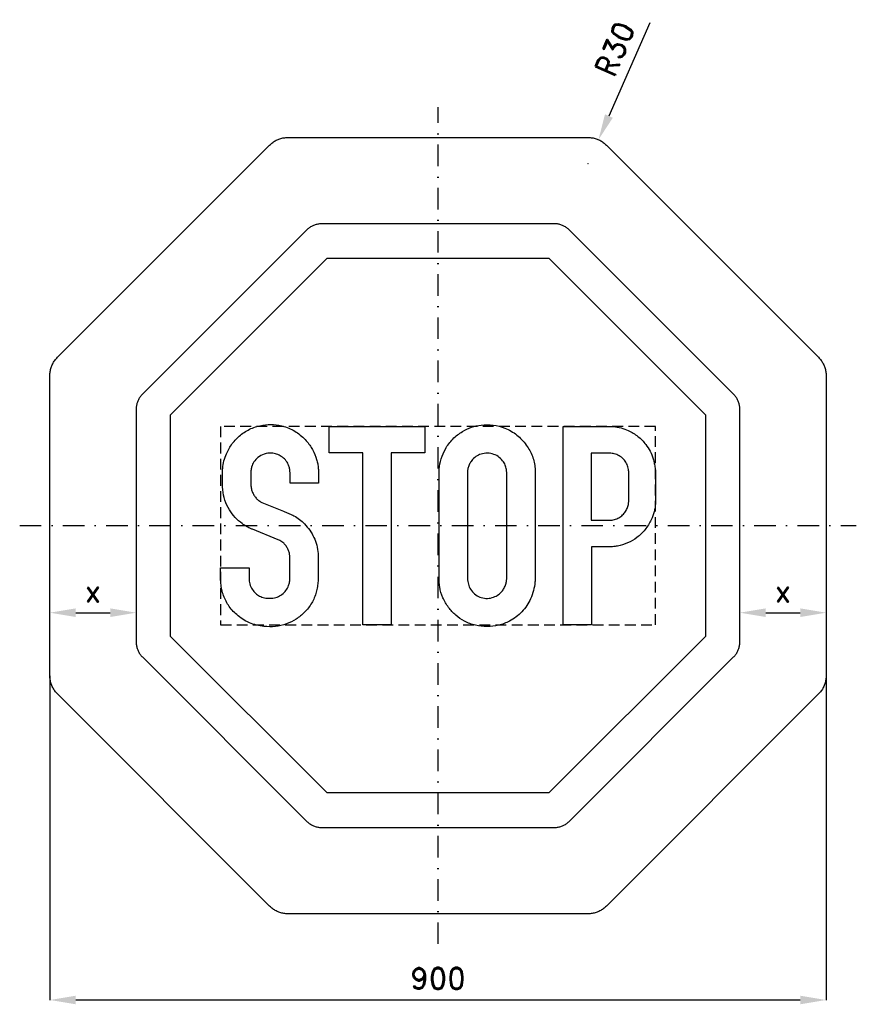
# Model space of a CAD drawing. Header units: millimetres. Extents: x -35 to 935, y -105 to 1037.
import ezdxf

# ---------------------------------------------------------------- set-up
doc = ezdxf.new("R2010")
doc.units = ezdxf.units.MM
doc.header["$LTSCALE"] = 5
doc.linetypes.add('ČERCHOVANÁX2', pattern=[2, 1, -0.5, 0, -0.5])
doc.linetypes.add('ČÁRKOVANÁX2', pattern=[1.5, 1, -0.5])
doc.layers.add('Kóty', color=2, linetype='Continuous')
doc.layers.add('Značka', color=7, linetype='Continuous')
doc.styles.get("Standard").update_dxf_attribs({"font": 'romand.shx', "height": 25})
doc.dimstyles.get("Standard").update_dxf_attribs({"dimtxt": 25, "dimasz": 30, "dimexe": 0.18, "dimexo": 0.0625, "dimgap": 12.5, "dimtad": 1, "dimdec": 0, "dimzin": 0, "dimdsep": 46, "dimtxsty": 'Standard', "dimcen": 0.09, "dimadec": 0, "dimazin": 0, "dimtfac": 1, "dimtdec": 0, "dimtofl": 0, "dimtmove": 0, "dimatfit": 3, "dimfxl": 1, "dimtolj": 1, "dimtzin": 0, "dimarcsym": 0})

# ---------------------------------------------------------------- blocks, each defined once
blk = doc.blocks.new('*D0')
at = {"layer": 'Defpoints', "color": 0, "transparency": 16777216}
for p in [(0, 276.03), (900, 276.03), (900, -100)]:
    blk.add_point(p, dxfattribs=at)
at = {"layer": 'Kóty', "color": 0, "lineweight": -2, "transparency": 16777216}
for p, q in [((0, 275.9675), (0, -100.18)), ((900, 275.9675), (900, -100.18)), ((30, -100), (870, -100))]:
    blk.add_line(p, q, dxfattribs=at)
at = {"layer": 'Kóty', "color": 0, "transparency": 16777216}
for points in [[(30, -95), (30, -105), (0, -100)], [(870, -95), (870, -105), (900, -100)]]:
    blk.add_solid(points, dxfattribs=at)
at = {"layer": 'Kóty', "color": 0, "transparency": 16777216, "insert": (450, -75), "char_height": 25, "attachment_point": 5}
blk.add_mtext('\\A1;900', dxfattribs=at)
blk = doc.blocks.new('*D1')
at = {"layer": 'Defpoints', "color": 0, "transparency": 16777216}
for p in [(800, 349.03575), (900, 349.03575), (900, 349.03575)]:
    blk.add_point(p, dxfattribs=at)
at = {"layer": 'Kóty', "color": 0, "lineweight": -2, "transparency": 16777216}
for p, q in [((800, 349.09825), (800, 349.21575)), ((830, 349.03575), (870, 349.03575)), ((900, 349.09825), (900, 349.21575))]:
    blk.add_line(p, q, dxfattribs=at)
at = {"layer": 'Kóty', "color": 0, "transparency": 16777216}
for points in [[(830, 354.03575), (830, 344.03575), (800, 349.03575)], [(870, 354.03575), (870, 344.03575), (900, 349.03575)]]:
    blk.add_solid(points, dxfattribs=at)
at = {"layer": 'Kóty', "color": 0, "transparency": 16777216, "insert": (850, 374.03575), "char_height": 25, "attachment_point": 5}
blk.add_mtext('\\A1;x', dxfattribs=at)
blk = doc.blocks.new('*D2')
at = {"layer": 'Defpoints', "color": 0, "transparency": 16777216}
for p in [(0, 349.03575), (100, 349.03575), (100, 349.03575)]:
    blk.add_point(p, dxfattribs=at)
at = {"layer": 'Kóty', "color": 0, "lineweight": -2, "transparency": 16777216}
for p, q in [((0, 349.09825), (0, 349.21575)), ((30, 349.03575), (70, 349.03575)), ((100, 349.09825), (100, 349.21575))]:
    blk.add_line(p, q, dxfattribs=at)
at = {"layer": 'Kóty', "color": 0, "transparency": 16777216}
for points in [[(30, 354.03575), (30, 344.03575), (0, 349.03575)], [(70, 354.03575), (70, 344.03575), (100, 349.03575)]]:
    blk.add_solid(points, dxfattribs=at)
at = {"layer": 'Kóty', "color": 0, "transparency": 16777216, "insert": (50, 374.03575), "char_height": 25, "attachment_point": 5}
blk.add_mtext('\\A1;x', dxfattribs=at)
blk = doc.blocks.new('*D3')
at = {"layer": 'Defpoints', "color": 0, "transparency": 16777216}
for p in [(636.1, 897.5), (624, 870)]:
    blk.add_point(p, dxfattribs=at)
at = {"layer": 'Kóty', "color": 0, "lineweight": -2, "transparency": 16777216}
for p, q in [((695.7, 1033), (648.1, 924.9)), ((623.9, 870), (624.1, 870)), ((624, 869.9), (624, 870.1))]:
    blk.add_line(p, q, dxfattribs=at)
at = {"layer": 'Kóty', "color": 0, "transparency": 16777216}
blk.add_solid([(643.6, 926.9), (652.7, 922.9), (636.1, 897.5)], dxfattribs=at)
at = {"layer": 'Kóty', "color": 0, "transparency": 16777216, "insert": (655.1, 1002.8), "char_height": 25, "attachment_point": 5, "rotation": 66.2354}
blk.add_mtext('\\A1;R30', dxfattribs=at)

msp = doc.modelspace()

# ---------------------------------------------------------------- linework, layer by layer
at = {"layer": 'Značka', "color": 6, "linetype": 'ČERCHOVANÁX2', "lineweight": 25, "ltscale": 5}
for p, q in [((450, -35), (450, 935)), ((-35, 450), (935, 450))]:
    msp.add_line(p, q, dxfattribs=at)
at = {"layer": 'Značka', "color": 1}
for points in [[(276.03, 900), (623.97, 900), (625.147, 899.966), (626.323, 899.908, -0.0420326), (630.967, 899.193, -0.0409152), (635.45, 897.716, -0.0422708), (639.68, 895.613, -0.046624), (643.453, 892.812), (644.328, 892.023), (645.183, 891.213), (891.213, 645.183), (892.022, 644.327), (892.812, 643.453, -0.0420304), (895.59, 639.664, -0.0409121), (897.716, 635.45, -0.042265), (899.22, 630.972, -0.0466202), (899.908, 626.323), (899.968, 625.147), (900, 623.97), (900, 276.03), (899.966, 274.853), (899.908, 273.677, -0.0420341), (899.193, 269.033, -0.0409134), (897.716, 264.55, -0.0422651), (895.613, 260.32, -0.046624), (892.812, 256.547), (892.023, 255.672), (891.213, 254.817), (645.183, 8.7868), (644.327, 7.9779), (643.453, 7.1878, -0.0420384), (639.664, 4.40964, -0.0409078), (635.45, 2.28361, -0.0422682), (630.972, 0.77978, -0.0466295), (626.323, 0.09248, -0.00928287), (625.147, 0.03167, -0.003096), (623.97, 0), (276.03, 0, -0.00269375), (274.853, 0.03356, -0.00808704), (273.677, 0.09248, -0.0420265), (269.033, 0.80701, -0.0409065), (264.55, 2.28361, -0.0422615), (260.32, 4.38685, -0.0466259), (256.547, 7.1878), (255.672, 7.9767), (254.817, 8.7868), (8.7868, 254.817), (7.9779, 255.673), (7.1878, 256.547, -0.0420271), (4.40964, 260.336, -0.0409046), (2.28361, 264.55, -0.0422623), (0.77978, 269.028, -0.0466289), (0.09248, 273.677, -0.00928444), (0.03167, 274.853, -0.00309399), (0, 276.03), (0, 623.97, -0.0026955), (0.03356, 625.147, -0.00808266), (0.09248, 626.323, -0.042025), (0.80701, 630.967, -0.0409082), (2.28361, 635.45, -0.0422671), (4.38685, 639.68, -0.0466259), (7.1878, 643.453), (7.9767, 644.328), (8.7868, 645.183), (254.817, 891.213), (255.673, 892.022), (256.547, 892.812, -0.0420191), (260.336, 895.59, -0.0409089), (264.55, 897.716, -0.0422591), (269.028, 899.22, -0.0466196), (273.677, 899.908), (274.853, 899.968), (276.03, 900)], [(100, 584.619), (100, 315.381), (100.028, 314.399, 0.00807752), (100.077, 313.419, 0.0420267), (100.673, 309.55, 0.0409092), (101.903, 305.814, 0.0422646), (103.656, 302.289, 0.0466333), (105.99, 299.144), (106.647, 298.415), (107.322, 297.703), (297.703, 107.322), (298.417, 106.648), (299.144, 105.99, 0.0420232), (302.302, 103.675, 0.0409103), (305.814, 101.903, 0.0422629), (309.545, 100.65, 0.0466262), (313.419, 100.077, 0.0092853), (314.399, 100.026, 0.00310374), (315.381, 100), (584.619, 100, 0.00270108), (585.601, 100.028, 0.00807752), (586.581, 100.077, 0.0420267), (590.45, 100.673, 0.0409065), (594.187, 101.903, 0.0422646), (597.711, 103.656, 0.0466339), (600.856, 105.99), (601.585, 106.647), (602.297, 107.322), (792.678, 297.703), (793.352, 298.417), (794.01, 299.144, 0.0420369), (796.325, 302.302, 0.0409156), (798.097, 305.814, 0.0422759), (799.35, 309.545, 0.0466416), (799.923, 313.419), (799.974, 314.399), (800, 315.381), (800, 584.619), (799.972, 585.601), (799.923, 586.581, 0.042021), (799.328, 590.45, 0.0409027), (798.097, 594.187, 0.0422733), (796.344, 597.711, 0.0466447), (794.01, 600.856), (793.353, 601.585), (792.678, 602.297), (602.297, 792.678), (601.583, 793.352), (600.856, 794.01, 0.0420325), (597.698, 796.325, 0.0409054), (594.187, 798.097, 0.0422802), (590.455, 799.35, 0.0466431), (586.581, 799.923), (585.601, 799.974), (584.619, 800), (315.381, 800), (314.399, 799.972), (313.419, 799.923, 0.042021), (309.55, 799.328, 0.0409054), (305.814, 798.097, 0.0422733), (302.289, 796.344, 0.0466441), (299.144, 794.01), (298.415, 793.353), (297.703, 792.678), (107.322, 602.297), (106.648, 601.583), (105.99, 600.856, 0.042028), (103.675, 597.698, 0.0409001), (101.903, 594.187, 0.0422672), (100.65, 590.455, 0.0466277), (100.077, 586.581, 0.00928398), (100.026, 585.601, 0.00310355), (100, 584.619)], [(230.913, 400.957), (230.913, 388.571), (230.946, 387.984), (230.985, 387.397, 0.0678402), (232.408, 380.733, 0.0802698), (235.705, 374.747, 0.0708264), (239.599, 370.633, 0.0684788), (244.449, 367.751, 0.0722266), (250.568, 366.003, 0.0598165), (257.004, 365.906, 0.0623125), (263.398, 367.188, 0.0805526), (269.103, 370.171, 0.0822216), (273.733, 374.784, 0.0728722), (276.769, 380.593, 0.0241039), (277.433, 382.62, 0.0242362), (277.895, 384.69, 0.00750189), (278.036, 385.562, 0.00253573), (278.159, 386.439), (278.159, 413.344, 0.0040668), (278.151, 414.327, 0.0121893), (278.111, 415.308, 0.0574949), (277.368, 419.204, 0.0412924), (275.859, 422.927, 0.0417546), (273.777, 426.532, 0.0555353), (271.067, 429.635, 0.0370578), (269.006, 431.328, 0.0313053), (266.731, 432.726), (265.789, 433.216), (264.838, 433.684), (234.818, 445.783), (234.098, 446.055), (233.381, 446.334, -0.0370288), (228.023, 448.97, -0.0286525), (223.031, 452.3, -0.0476171), (214.811, 459.536, -0.0533783), (208.201, 468.28, -0.0616571), (202.878, 479.493, -0.0625261), (200.462, 491.592), (200.373, 492.586), (200.294, 493.58), (200.294, 513.226, -0.00265093), (200.313, 514.844, -0.00799402), (200.366, 516.46, -0.0521185), (201.743, 525.07, -0.0418176), (204.727, 533.351, -0.0592908), (211.48, 545.08, -0.0648885), (220.874, 554.77, -0.070475), (233.152, 562.461, -0.0690269), (247.085, 566.509, -0.0591615), (259.319, 567.185, -0.0595003), (271.355, 564.976, -0.0736823), (285.542, 558.509, -0.0723506), (297.326, 548.229, -0.0587183), (304.605, 538.074, -0.0597008), (309.281, 526.571, -0.0253249), (310.484, 521.594, -0.0256326), (311.173, 516.532, -0.00427817), (311.264, 515.419), (311.341, 514.304), (311.341, 499.354), (278.47, 499.354), (278.47, 511.789), (278.4, 512.435), (278.327, 513.082, 0.0269474), (277.665, 517.069, 0.0496378), (276.41, 520.893, 0.0841816), (273.108, 526.117, 0.0706689), (268.312, 530.165, 0.0669538), (262.915, 532.856, 0.0706767), (257.028, 533.974, 0.0968804), (248.622, 532.941, 0.0977683), (241.143, 528.799, 0.0803916), (236.592, 523.94, 0.0882985), (233.932, 517.97, 0.0272462), (233.443, 515.71, 0.0139205), (233.141, 513.418, 0.00165058), (233.068, 512.723), (232.997, 512.028), (232.997, 497.222), (233.042, 496.635), (233.093, 496.048, 0.0435598), (233.913, 491.592, 0.0486711), (235.537, 487.351, 0.0484599), (237.695, 483.679, 0.0492991), (240.52, 480.499, 0.0302426), (242.336, 478.947, 0.0347644), (244.33, 477.648), (245.055, 477.255), (245.791, 476.881), (270.708, 466.891), (271.497, 466.517), (272.289, 466.148, 0.00702103), (277.664, 463.837, -0.023409), (282.951, 461.356, -0.0464075), (289.49, 457.169, -0.0370821), (295.289, 451.917, -0.042539), (301.393, 444.603, -0.0476804), (306.07, 436.344, -0.047353), (309.326, 427.221, -0.0410794), (310.934, 417.68), (311.008, 416.913), (311.078, 416.147), (311.078, 386.966), (311.018, 386.343), (310.958, 385.72, -0.0152488), (310.151, 379.251, -0.0288682), (308.778, 372.878, -0.0699313), (303.537, 360.323, -0.0664058), (295.073, 349.543, -0.0600634), (285.411, 341.617, -0.0585094), (274.206, 336.198, -0.0603126), (261.433, 333.13, -0.0589012), (248.235, 333.155, -0.0774877), (231.32, 337.485, -0.0828921), (216.61, 346.883, -0.0708659), (207.017, 357.611, -0.0727088), (200.869, 370.506, -0.0349089), (199.037, 377.602, -0.0266147), (198.09, 384.857), (198.028, 385.612), (197.97, 386.367), (197.97, 400.957), (230.913, 400.957)], [(451.234, 513.466), (451.302, 514.412, -0.00284679), (451.378, 515.358, -0.0517304), (453.678, 527.483, -0.0600885), (458.613, 538.838, -0.0716204), (467.152, 550.342, -0.0679663), (478.522, 559.082, -0.054469), (488.89, 563.982, -0.0541795), (500.061, 566.533, -0.065516), (514.107, 566.601, -0.0682204), (527.661, 562.987, -0.0767825), (541.327, 555.071, -0.0704631), (552.242, 543.414, -0.0681389), (559.481, 530.449, -0.0847106), (562.472, 516.197), (562.526, 515.239), (562.568, 514.28), (562.568, 386.582), (562.476, 385.552), (562.377, 384.522, -0.0377585), (560.643, 374.707, -0.0465722), (557.273, 365.283, -0.0865383), (547.313, 350.227, -0.0879352), (532.836, 339.384, -0.0674213), (520.329, 334.46, -0.0627988), (506.985, 332.916, -0.0621543), (493.441, 334.419, -0.0660897), (480.774, 339.265, -0.060305), (470.634, 346.128, -0.0556313), (462.279, 355.197, -0.0600394), (455.573, 366.458, -0.0708016), (452.024, 378.916, -0.0150831), (451.619, 382.035, -0.00737166), (451.354, 385.169), (451.293, 386.019), (451.234, 386.87), (451.234, 513.466)], [(595.152, 335.024), (595.152, 565), (651.022, 565), (652.233, 564.911, -0.00407504), (653.442, 564.808, -0.0411896), (662.189, 563.26, -0.044718), (670.572, 560.232, -0.0661091), (681.752, 553.477, -0.0645419), (690.841, 544.06, -0.0471), (695.941, 536.206, -0.0483551), (699.442, 527.577, -0.0257668), (700.82, 522.213, -0.018609), (701.718, 516.748), (701.878, 515.49), (702.03, 514.232), (702.03, 476.594), (702.032, 475.995), (702.03, 475.396, -0.0645268), (700.626, 465.934, -0.0470642), (697.118, 456.876, -0.0588833), (690.127, 445.426, -0.0699886), (680.563, 436.224, -0.0633923), (669.884, 430.007, -0.0514444), (658.042, 426.353, -0.0149583), (655.249, 425.814, -0.0231257), (652.436, 425.491, -0.0104805), (650.976, 425.422, -0.00350855), (649.513, 425.395), (627.879, 425.395), (627.879, 335.024), (595.152, 335.024)], [(484.153, 511.693), (484.153, 388.619), (484.219, 387.804), (484.296, 386.99, 0.0582258), (485.706, 380.615, 0.0769797), (488.753, 374.843, 0.0898785), (493.755, 369.763, 0.0860683), (500.229, 366.673, 0.0855068), (507.35, 365.678, 0.0834941), (514.388, 367.08, 0.0742033), (520.099, 370.05, 0.0736836), (524.69, 374.531, 0.0550338), (527.276, 378.597, 0.0528506), (528.931, 383.108, 0.0243269), (529.373, 385.119, 0.0281745), (529.602, 387.157), (529.634, 387.911), (529.649, 388.667), (529.649, 512.028), (529.585, 512.879, 0.00648161), (529.506, 513.729, 0.0565641), (528.339, 518.982, 0.0655344), (525.936, 523.816, 0.0890159), (521.096, 529.153, 0.0838586), (514.699, 532.584, 0.0862952), (507.317, 534.01, 0.0864734), (499.893, 532.872, 0.0775867), (493.877, 530.003, 0.0817906), (489.088, 525.445, 0.0557189), (486.642, 521.556, 0.0472376), (485.039, 517.251, 0.0221926), (484.543, 515.182, 0.0259434), (484.248, 513.082, 0.0068345), (484.194, 512.388), (484.153, 511.693)], [(627.711, 533.926), (627.711, 456.277), (648.435, 456.277, 0.00312014), (649.393, 456.289, 0.00944703), (650.352, 456.325, 0.0692131), (655.852, 457.437, 0.0668861), (660.893, 459.991, 0.0621771), (664.926, 463.315, 0.0601678), (668.033, 467.514, 0.0566037), (670.093, 472.014, 0.0605923), (671.052, 476.833), (671.105, 477.468), (671.147, 478.103), (671.147, 512.915), (671.045, 514.078), (670.908, 515.239, 0.0712647), (669.254, 520.855, 0.0717072), (666.068, 525.828, 0.0763641), (661.394, 530.121, 0.0731465), (655.694, 532.848, 0.0327042), (653.159, 533.543, 0.0367778), (650.567, 533.878, 0.0111802), (649.562, 533.917, 0.00381958), (648.555, 533.926), (627.711, 533.926)]]:
    msp.add_lwpolyline(points, format="xyb", dxfattribs=at)
at = {"layer": 'Značka', "color": 5}
msp.add_lwpolyline([(100, 584.619), (100, 315.381), (100.028, 314.399, 0.00807752), (100.077, 313.419, 0.0420267), (100.673, 309.55, 0.0409092), (101.903, 305.814, 0.0422646), (103.656, 302.289, 0.0466333), (105.99, 299.144), (106.647, 298.415), (107.322, 297.703), (297.703, 107.322), (298.417, 106.648), (299.144, 105.99, 0.0420232), (302.302, 103.675, 0.0409103), (305.814, 101.903, 0.0422629), (309.545, 100.65, 0.0466262), (313.419, 100.077, 0.0092853), (314.399, 100.026, 0.00310374), (315.381, 100), (584.619, 100, 0.00270108), (585.601, 100.028, 0.00807752), (586.581, 100.077, 0.0420267), (590.45, 100.673, 0.0409065), (594.187, 101.903, 0.0422646), (597.711, 103.656, 0.0466339), (600.856, 105.99), (601.585, 106.647), (602.297, 107.322), (792.678, 297.703), (793.352, 298.417), (794.01, 299.144, 0.0420369), (796.325, 302.302, 0.0409156), (798.097, 305.814, 0.0422759), (799.35, 309.545, 0.0466416), (799.923, 313.419), (799.974, 314.399), (800, 315.381), (800, 584.619), (799.972, 585.601), (799.923, 586.581, 0.042021), (799.328, 590.45, 0.0409027), (798.097, 594.187, 0.0422733), (796.344, 597.711, 0.0466447), (794.01, 600.856), (793.353, 601.585), (792.678, 602.297), (602.297, 792.678), (601.583, 793.352), (600.856, 794.01, 0.0420325), (597.698, 796.325, 0.0409054), (594.187, 798.097, 0.0422802), (590.455, 799.35, 0.0466431), (586.581, 799.923), (585.601, 799.974), (584.619, 800), (315.381, 800), (314.399, 799.972), (313.419, 799.923, 0.042021), (309.55, 799.328, 0.0409054), (305.814, 798.097, 0.0422733), (302.289, 796.344, 0.0466441), (299.144, 794.01), (298.415, 793.353), (297.703, 792.678), (107.322, 602.297), (106.648, 601.583), (105.99, 600.856, 0.042028), (103.675, 597.698, 0.0409001), (101.903, 594.187, 0.0422672), (100.65, 590.455, 0.0466277), (100.077, 586.581, 0.00928398), (100.026, 585.601, 0.00310355), (100, 584.619)], format="xyb", dxfattribs=at)
at = {"layer": 'Značka', "color": 1}
for points in [[(578.406, 760), (760, 578.406), (760, 321.594), (578.406, 140), (321.594, 140), (140, 321.594), (140, 578.406), (321.594, 760), (578.406, 760)], [(362.947, 335), (362.947, 534.309), (323.799, 534.309), (323.799, 565), (434.894, 565), (434.918, 534.309), (395.842, 534.309), (395.842, 335), (362.947, 335)]]:
    msp.add_lwpolyline(points, dxfattribs=at)
at = {"layer": 'Značka', "color": 6, "linetype": 'ČÁRKOVANÁX2', "ltscale": 2.5}
msp.add_lwpolyline([(197.97, 335), (702.029, 335), (702.029, 565), (197.97, 565)], close=True, dxfattribs=at)

# ---------------------------------------------------------------- dimensions: what is measured, and where the dimension line sits
at = {"layer": 'Kóty'}
dim = msp.add_radius_dim(center=(623.97, 870), mpoint=(636.05938, 897.45627), dimstyle='Standard', dxfattribs=at)
dim.commit()
dim.dimension.update_dxf_attribs({"geometry": '*D3', "text_midpoint": (655.10817, 1002.75609)})
for base, p1, p2, picture, middle in [((100, 349.03575), (0, 349.03575), (100, 349.03575), '*D2', (50, 374.03575)), ((900, 349.03575), (800, 349.03575), (900, 349.03575), '*D1', (850, 374.03575))]:
    dim = msp.add_linear_dim(base=base, p1=p1, p2=p2, text='x', dimstyle='Standard', dxfattribs=at)
    dim.commit()
    dim.dimension.update_dxf_attribs({"geometry": picture, "text_midpoint": middle})
dim = msp.add_linear_dim(base=(900, -100), p1=(0, 276.03), p2=(900, 276.03), dimstyle='Standard', dxfattribs=at)
dim.commit()
dim.dimension.update_dxf_attribs({"geometry": '*D0', "text_midpoint": (450, -75)})

doc.saveas('drawing.dxf')
